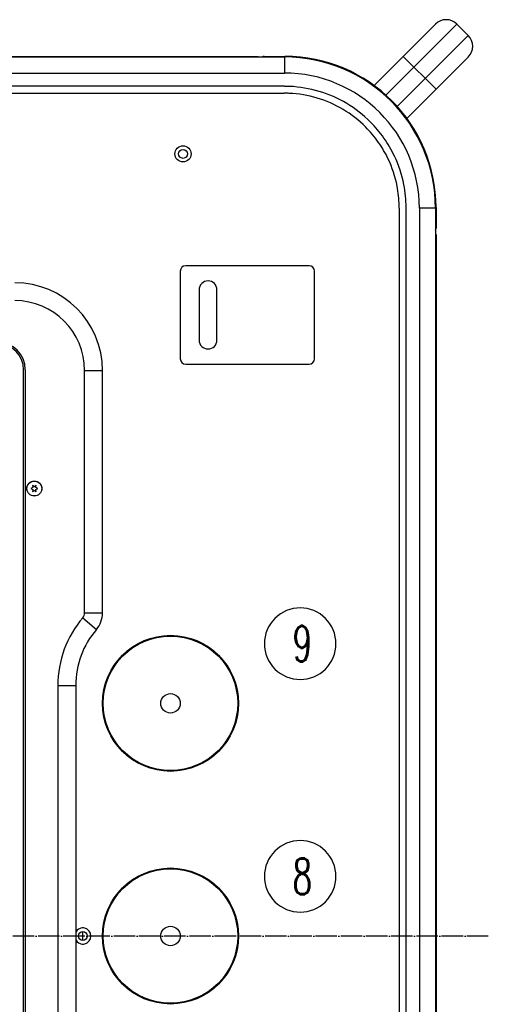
# Model space of a CAD drawing. Extents: x -1809 to 6113, y -4129 to 1471.
# Tile 183 of 197: x 2859 to 3121, y -138 to 412. Entities that reach past the tile are written whole.
import ezdxf

# ---------------------------------------------------------------- set-up
doc = ezdxf.new("R2010")
doc.units = 0
doc.linetypes.add('DOT_CENTER', pattern=[14, 12, -1, 0, -1])
doc.layers.get('0').update_dxf_attribs({"linetype": 'CONTINUOUS'})
doc.layers.add('1', color=7, linetype='CONTINUOUS')
doc.styles.add('CONVERTER_1', font='txt.shx', dxfattribs={"width": 0.63})

# ---------------------------------------------------------------- blocks, each defined once
blk = doc.blocks.new('GABEL_TOP__597', base_point=(1688.02, -620.67))
at = {"layer": '1', "color": 3, "linetype": 'DOT_CENTER'}
blk.add_line((3120.67, -100), (1936.33, -100), dxfattribs=at)
blk = doc.blocks.new('MANI_TOPVIEW__598', base_point=(248.58, -951.84))
at = {"layer": '1'}
blk.add_blockref('GABEL_TOP__597', (1688.02, -620.67), dxfattribs=at)
blk = doc.blocks.new('TH_B__599', base_point=(707.8, 283.11))
at = {"color": 7, "linetype": 'CONTINUOUS'}
for p, q in [((3091.1, 409.48), (3056.8, 375.19)), ((3063.43, 369.8), (3103.12, 409.48)), ((3109.48, 403.12), (3103.12, 409.48)), ((3069.8, 363.43), (3109.48, 403.12)), ((2193.35, 391.15), (3006.65, 391.15)), ((2208.05, 391.45), (2991.95, 391.45)), ((2991.95, 391.45), (2991.95, 391.15)), ((2995.45, 391.45), (3006.95, 391.45)), ((3006.65, 391.15), (3006.65, 382.15)), ((3073.06, 391.45), (3091.45, 373.06)), ((3075.19, 356.8), (3109.48, 391.1)), ((2193.35, 382.15), (3006.65, 382.15)), ((3006.66, 374.74), (2193.34, 374.74)), ((3056.83, 375.16), (3056.8, 375.19)), ((2193.39, 370.88), (3006.61, 370.88)), ((3075.19, 356.8), (3075.16, 356.83)), ((3070.88, 306.61), (3070.88, -506.61)), ((3074.74, -506.66), (3074.74, 306.66)), ((3091.15, 306.65), (3082.15, 306.65)), ((3082.15, 306.65), (3082.15, -506.65)), ((3091.15, 306.65), (3091.15, -506.65)), ((3091.45, 306.95), (3091.45, 295.45)), ((3091.15, 291.95), (3091.45, 291.95)), ((3091.45, 291.95), (3091.45, -491.95)), ((2948.5, 271.5), (2948.5, 222.5)), ((3020.5, 274.5), (2951.5, 274.5)), ((3023.5, 222.5), (3023.5, 271.5)), ((2959, 261), (2959, 233)), ((2969, 233), (2969, 261)), ((2860.9, -416.4), (2860.9, 216.4)), ((2861.8, 216.4), (2861.8, -416.4)), ((2895, 80.44), (2895, 216)), ((2895, 216), (2905, 216)), ((2905, 80.44), (2905, 216)), ((2951.5, 219.5), (3020.5, 219.5)), ((2866.03, 150.5), (2864.9, 150)), ((2864.9, 150), (2866.03, 149.5)), ((2866.9, 151), (2865.9, 151.73)), ((2865.9, 151.73), (2866.03, 150.5)), ((2866.03, 149.5), (2865.9, 148.27)), ((2865.9, 148.27), (2866.9, 149)), ((2867.9, 151.73), (2866.9, 151)), ((2866.9, 149), (2867.9, 148.27)), ((2867.77, 150.5), (2867.9, 151.73)), ((2868.9, 150), (2867.77, 150.5)), ((2867.77, 149.5), (2868.9, 150)), ((2867.9, 148.27), (2867.77, 149.5)), ((2894.03, 77.83), (2901.61, 71.3)), ((2905, 80.44), (2895, 80.44)), ((2880, 40), (2890, 40)), ((2880, 40), (2880, -240)), ((2890, 40), (2890, -240)), ((2894, -100), (2893.91, -97.5)), ((2893.91, -102.5), (2894, -100))]:
    blk.add_line(p, q, dxfattribs=at)
for centre, radius in [((2950, 337), 4.5), ((2950, 337), 2.5), ((2866.9, 150), 4.2), ((2866.9, 150), 4.15), ((2943, 30), 38), ((2943, 30), 37.57), ((2943, 30), 5.45), ((2943, -100), 38), ((2943, -100), 37.57), ((2894, -100), 2.5), ((2943, -100), 5.45)]:
    blk.add_circle(centre, radius, dxfattribs=at)
for centre, radius, start, end in [((3097.11, 403.47), 8.5, 45, 135), ((3103.47, 397.11), 8.5, -45, 45), ((2995.45, 389.45), 2, 90, 121.7883), ((3006.65, 306.65), 84.5, 0, 90), ((3006.95, 306.95), 84.5, 0, 90), ((3006.65, 306.65), 75.5, 0, 90), ((3089.45, 295.45), 2, -31.7883, 0), ((2951.5, 271.5), 3, 90, 180), ((3020.5, 271.5), 3, 0, 90), ((2856, 216), 49, 0, 90), ((2964, 261), 5, 0, 180), ((2856, 216), 39, 0, 90), ((2846.4, 216.4), 15.4, 0, 90), ((2964, 233), 5, 180, 0), ((2846.4, 216.4), 14.5, 0, 90), ((2951.5, 222.5), 3, 180, -90), ((3020.5, 222.5), 3, -90, 0), ((2938, 40), 58, 139.2939, 180), ((2891, 80.44), 4, -40.7061, 0), ((2891, 80.44), 14, -40.7061, 0), ((2938, 40), 48, 139.2939, 180), ((2894, -100), 4.5, -152.734, 152.734)]:
    blk.add_arc(centre, radius, start, end, dxfattribs=at)
for points, knots in [([(3074.74, 306.66), (3074.74, 306.79), (3074.73, 306.92), (3074.71, 311.33), (3074.28, 315.6), (3072.37, 325.32), (3070.6, 330.68), (3066.53, 339.29), (3064.56, 342.67), (3060.07, 349.05), (3057.55, 352.04), (3054.8, 354.8), (3050.82, 358.77), (3046.37, 362.24), (3036.71, 368), (3031.54, 370.27), (3020.77, 373.49), (3015.2, 374.43), (3008.74, 374.71), (3007.9, 374.73), (3006.92, 374.73), (3006.79, 374.74), (3006.66, 374.74)], [0, 0, 0, 0, 0.40337, 0.40337, 13.52804, 13.52804, 30.75641, 30.75641, 42.708869, 42.708869, 54.661329, 54.661329, 54.661329, 71.889628, 71.889628, 89.117923, 89.117923, 106.346215, 106.346215, 108.931019, 108.931019, 109.334267, 109.334267, 109.334267, 109.334267]), ([(3070.88, 306.61), (3070.88, 307.09), (3070.88, 307.58), (3070.78, 311.74), (3070.38, 315.4), (3068.65, 324.23), (3066.98, 329.29), (3063.14, 337.42), (3061.28, 340.61), (3057.04, 346.63), (3054.66, 349.45), (3052.06, 352.06), (3048.3, 355.81), (3044.1, 359.09), (3034.98, 364.53), (3030.1, 366.67), (3019.93, 369.71), (3014.67, 370.6), (3008.93, 370.84), (3008.5, 370.86), (3007.58, 370.88), (3007.09, 370.88), (3006.61, 370.88)], [0, 0, 0, 0, 1.344726, 1.344726, 11.531711, 11.531711, 26.2174, 26.2174, 36.405819, 36.405819, 46.594233, 46.594233, 46.594233, 61.279836, 61.279836, 75.96545, 75.96545, 90.651092, 90.651092, 91.853934, 91.853934, 93.197825, 93.197825, 93.197825, 93.197825])]:
    blk.add_open_spline(points, degree=3, knots=knots, dxfattribs=at)
blk = doc.blocks.new('TEXT__600', base_point=(2180, -567.68))
at = {"layer": '1', "color": 1}
for points in [[(3015.52, 43.32), (3015.52, 43.32, 0.414214), (3035.52, 63.32), (3035.52, 63.32, 0.414214), (3015.52, 83.32), (3015.52, 83.32, 0.414214), (2995.52, 63.32), (2995.52, 63.32, 0.414214)], [(3015.52, -86.68), (3015.52, -86.68, 0.414214), (3035.52, -66.68), (3035.52, -66.68, 0.414214), (3015.52, -46.68), (3015.52, -46.68, 0.414214), (2995.52, -66.68), (2995.52, -66.68, 0.414214)]]:
    blk.add_lwpolyline(points, format="xyb", close=True, dxfattribs=at)
at = {"layer": '1', "color": 1, "style": 'CONVERTER_1', "width": 0.63}
for s, p in [('9', (3011.32, 53.32)), ('8', (3011.32, -76.68))]:
    blk.add_text(s, height=20, dxfattribs=at).set_placement(p)
blk = doc.blocks.new('TOPVIEW__601', base_point=(-312.41, -951.84))
blk.add_blockref('TH_B__599', (707.8, 283.11))
at = {"layer": '1'}
for name, p in [('MANI_TOPVIEW__598', (248.58, -951.84)), ('TEXT__600', (2180, -567.68))]:
    blk.add_blockref(name, p, dxfattribs=at)
blk = doc.blocks.new('QW__602', base_point=(-331.84, -6106.36))
at = {"layer": '1'}
blk.add_blockref('TOPVIEW__601', (-312.41, -951.84), dxfattribs=at)

msp = doc.modelspace()

# ---------------------------------------------------------------- block references
msp.add_blockref('QW__602', (-331.84, -6106.36))

doc.saveas('drawing.dxf')
